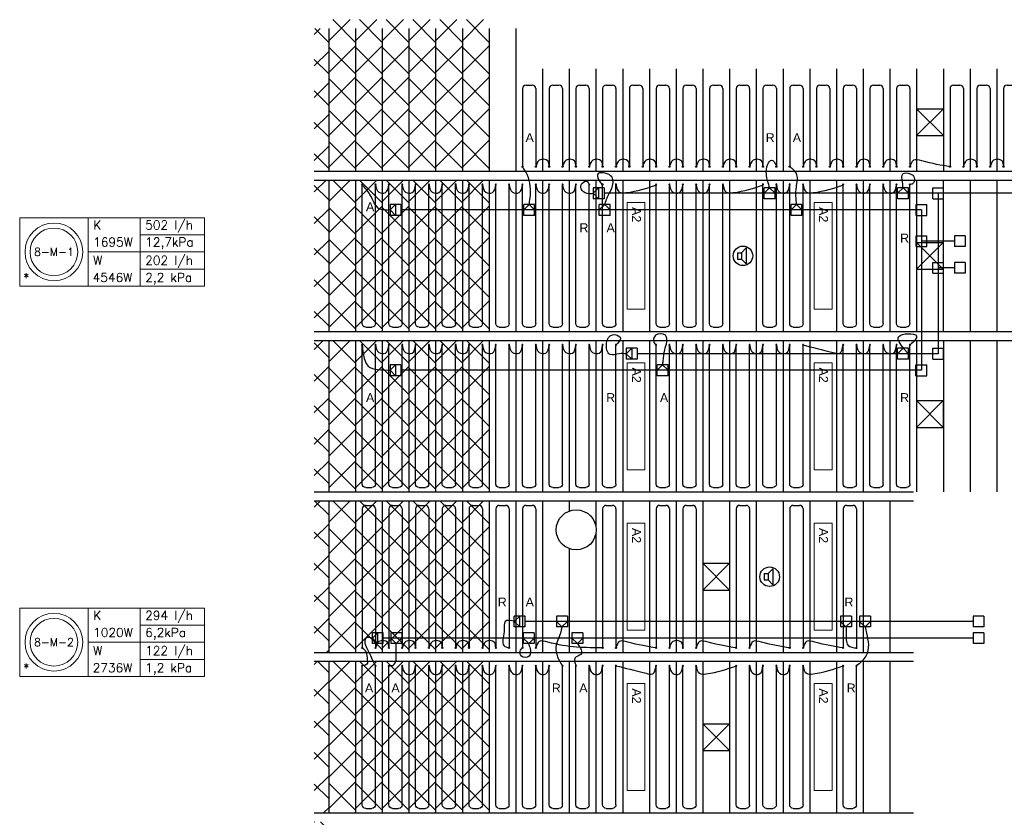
# Model space of a CAD drawing. Extents: x 2603 to 314299, y -540804 to -201914.
# Tile 9 of 15: x 145149 to 156202, y -261965 to -253015. Entities that reach past the tile are written whole.
import ezdxf
from ezdxf.enums import TextEntityAlignment as Align

# ---------------------------------------------------------------- set-up
doc = ezdxf.new("R2010")
doc.units = 0
doc.header["$LTSCALE"] = 25
for name, color, linetype in [('000Vermogens2', 7, 'CONTINUOUS'), ('KP-bandraster', 5, 'CONTINUOUS'), ('KP-koppelingen', 6, 'CONTINUOUS'), ('KP-leidingen(aanvoer)', 5, 'CONTINUOUS'), ('KP-leidingen(retour)', 1, 'CONTINUOUS'), ('KP-Lucht aanvoer', 6, 'CONTINUOUS'), ('KP-Melders', 3, 'CONTINUOUS'), ('KP-panelen', 1, 'CONTINUOUS'), ('KP-registers', 4, 'CONTINUOUS'), ('KP-slangen', 7, 'CONTINUOUS'), ('KP-tekst', 7, 'CONTINUOUS')]:
    doc.layers.add(name, color=color, linetype=linetype)
doc.layers.add('KP-Aluminium', color=8, linetype='CONTINUOUS', lineweight=18)
doc.layers.add('KP-Verlichting', color=2, linetype='CONTINUOUS', lineweight=18)
doc.styles.add('arial', font='ARIAL.TTF')
doc.styles.add('VERWOL-1', font='ROMANS.SHX')
pattern_1 = [(45, (0, 0), (-176.7767, 176.7767), []), (135, (0, 0), (-176.7767, -176.7767), [])]

# ---------------------------------------------------------------- blocks, each defined once
blk = doc.blocks.new('Register A')
at = {"layer": 'KP-registers', "linetype": 'Continuous'}
for p, q in [((90, 225), (1644, 225)), ((50, 115), (50, 185)), ((90, 75), (1644, 75))]:
    blk.add_line(p, q, dxfattribs=at)
for centre in [(1650, 225), (1650, 75)]:
    blk.add_circle(centre, 6, dxfattribs=at)
for centre, start, end in [((90, 185), 90, 180), ((90, 115), 180, 270)]:
    blk.add_arc(centre, 40, start, end, dxfattribs=at)
blk = doc.blocks.new('register kort')
at = {"layer": 'KP-registers', "linetype": 'Continuous'}
for p, q in [((-225, 926), (-225, 56)), ((-185, 966), (-115, 966)), ((-75, 926), (-75, 56))]:
    blk.add_line(p, q, dxfattribs=at)
for centre in [(-225, 50), (-75, 50)]:
    blk.add_circle(centre, 6, dxfattribs=at)
for centre, start, end in [((-185, 926), 90, 180), ((-115, 926), 0, 90)]:
    blk.add_arc(centre, 40, start, end, dxfattribs=at)

msp = doc.modelspace()

# ---------------------------------------------------------------- hatches: boundary and pattern name
at = {"layer": 'KP-Aluminium', "linetype": 'Continuous'}
h = msp.add_hatch(dxfattribs=at)
h.set_pattern_fill('ANSI37', color=256, scale=2000, style=0)
h.set_pattern_definition(pattern_1)
h.paths.add_polyline_path([(148618, -258416), (148496, -258416), (148496, -258415), (148456, -258415), (148456, -260115), (148618, -260115)])
h.paths.add_polyline_path([(148618, -256615), (148456, -256615), (148456, -258315), (148618, -258315)])
h.paths.add_polyline_path([(148618, -254815), (148456, -254815), (148456, -256515), (148618, -256515)])
h.paths.add_polyline_path([(148618, -253265), (148456, -253265), (148456, -254715), (148618, -254715)])
h.paths.add_polyline_path([(148618, -253115), (148456, -253115), (148456, -253265), (148618, -253265)])
h = msp.add_hatch(dxfattribs=at)
h.set_pattern_fill('ANSI37', color=256, scale=2000, style=0)
h.set_pattern_definition([(45, (-1500, 1800), (-176.7767, 176.7767), []), (135, (-1500, 1800), (-176.7767, -176.7767), [])])
h.paths.add_polyline_path([(148918, -253015), (148618, -253015), (148618, -254715), (148918, -254715)])
h = msp.add_hatch(dxfattribs=at)
h.set_pattern_fill('ANSI37', color=256, scale=2000, style=0)
h.set_pattern_definition([(45, (-1200, 1800), (-176.7767, 176.7767), []), (135, (-1200, 1800), (-176.7767, -176.7767), [])])
h.paths.add_polyline_path([(149218, -253015), (148918, -253015), (148918, -254715), (149218, -254715)])
h = msp.add_hatch(dxfattribs=at)
h.set_pattern_fill('ANSI37', color=256, scale=2000, style=0)
h.set_pattern_definition([(45, (-900, 1800), (-176.7767, 176.7767), []), (135, (-900, 1800), (-176.7767, -176.7767), [])])
h.paths.add_polyline_path([(149518, -253015), (149218, -253015), (149218, -254715), (149518, -254715)])
h = msp.add_hatch(dxfattribs=at)
h.set_pattern_fill('ANSI37', color=256, scale=2000, style=0)
h.set_pattern_definition([(45, (-600, 1800), (-176.7767, 176.7767), []), (135, (-600, 1800), (-176.7767, -176.7767), [])])
h.paths.add_polyline_path([(149818, -253015), (149518, -253015), (149518, -254715), (149818, -254715)])
h = msp.add_hatch(dxfattribs=at)
h.set_pattern_fill('ANSI37', color=256, scale=2000, style=0)
h.set_pattern_definition([(45, (-300, 1800), (-176.7767, 176.7767), []), (135, (-300, 1800), (-176.7767, -176.7767), [])])
h.paths.add_polyline_path([(150118, -253015), (149818, -253015), (149818, -254715), (150118, -254715)])
h = msp.add_hatch(dxfattribs=at)
h.set_pattern_fill('ANSI37', color=256, scale=2000, style=0)
h.set_pattern_definition([(45, (-3e-11, 1800), (-176.7767, 176.7767), []), (135, (-3e-11, 1800), (-176.7767, -176.7767), [])])
h.paths.add_polyline_path([(150418, -253015), (150118, -253015), (150118, -254715), (150418, -254715)])
h = msp.add_hatch(dxfattribs=at)
h.set_pattern_fill('ANSI37', color=256, scale=2000, style=0)
h.set_pattern_definition([(45, (-1500, 0), (-176.7767, 176.7767), []), (135, (-1500, 0), (-176.7767, -176.7767), [])])
h.paths.add_polyline_path([(148918, -254815), (148618, -254815), (148618, -256515), (148918, -256515)])
h = msp.add_hatch(dxfattribs=at)
h.set_pattern_fill('ANSI37', color=256, scale=2000, style=0)
h.set_pattern_definition([(45, (-1200, 0), (-176.7767, 176.7767), []), (135, (-1200, 0), (-176.7767, -176.7767), [])])
h.paths.add_polyline_path([(149218, -254815), (148918, -254815), (148918, -256515), (149218, -256515)])
h = msp.add_hatch(dxfattribs=at)
h.set_pattern_fill('ANSI37', color=256, scale=2000, style=0)
h.set_pattern_definition([(45, (-900, 0), (-176.7767, 176.7767), []), (135, (-900, 0), (-176.7767, -176.7767), [])])
h.paths.add_polyline_path([(149518, -254815), (149218, -254815), (149218, -256515), (149518, -256515)])
h = msp.add_hatch(dxfattribs=at)
h.set_pattern_fill('ANSI37', color=256, scale=2000, style=0)
h.set_pattern_definition([(45, (-600, 0), (-176.7767, 176.7767), []), (135, (-600, 0), (-176.7767, -176.7767), [])])
h.paths.add_polyline_path([(149818, -254815), (149518, -254815), (149518, -256515), (149818, -256515)])
h = msp.add_hatch(dxfattribs=at)
h.set_pattern_fill('ANSI37', color=256, scale=2000, style=0)
h.set_pattern_definition([(45, (-300, 0), (-176.7767, 176.7767), []), (135, (-300, 0), (-176.7767, -176.7767), [])])
h.paths.add_polyline_path([(150118, -254815), (149818, -254815), (149818, -256515), (150118, -256515)])
h = msp.add_hatch(dxfattribs=at)
h.set_pattern_fill('ANSI37', color=256, scale=2000, style=0)
h.set_pattern_definition(pattern_1)
h.paths.add_polyline_path([(150418, -254815), (150118, -254815), (150118, -256515), (150418, -256515)])
h = msp.add_hatch(dxfattribs=at)
h.set_pattern_fill('ANSI37', color=256, scale=2000, style=0)
h.set_pattern_definition([(45, (-1500, -1800), (-176.7767, 176.7767), []), (135, (-1500, -1800), (-176.7767, -176.7767), [])])
h.paths.add_polyline_path([(148918, -256615), (148618, -256615), (148618, -258315), (148918, -258315)])
h = msp.add_hatch(dxfattribs=at)
h.set_pattern_fill('ANSI37', color=256, scale=2000, style=0)
h.set_pattern_definition([(45, (-1200, -1800), (-176.7767, 176.7767), []), (135, (-1200, -1800), (-176.7767, -176.7767), [])])
h.paths.add_polyline_path([(149218, -256615), (148918, -256615), (148918, -258315), (149218, -258315)])
h = msp.add_hatch(dxfattribs=at)
h.set_pattern_fill('ANSI37', color=256, scale=2000, style=0)
h.set_pattern_definition([(45, (-900, -1800), (-176.7767, 176.7767), []), (135, (-900, -1800), (-176.7767, -176.7767), [])])
h.paths.add_polyline_path([(149518, -256615), (149218, -256615), (149218, -258315), (149518, -258315)])
h = msp.add_hatch(dxfattribs=at)
h.set_pattern_fill('ANSI37', color=256, scale=2000, style=0)
h.set_pattern_definition([(45, (-600, -1800), (-176.7767, 176.7767), []), (135, (-600, -1800), (-176.7767, -176.7767), [])])
h.paths.add_polyline_path([(149818, -256615), (149518, -256615), (149518, -258315), (149818, -258315)])
h = msp.add_hatch(dxfattribs=at)
h.set_pattern_fill('ANSI37', color=256, scale=2000, style=0)
h.set_pattern_definition([(45, (-300, -1800), (-176.7767, 176.7767), []), (135, (-300, -1800), (-176.7767, -176.7767), [])])
h.paths.add_polyline_path([(150118, -256615), (149818, -256615), (149818, -258315), (150118, -258315)])
h = msp.add_hatch(dxfattribs=at)
h.set_pattern_fill('ANSI37', color=256, scale=2000, style=0)
h.set_pattern_definition([(45, (0, -1800), (-176.7767, 176.7767), []), (135, (0, -1800), (-176.7767, -176.7767), [])])
h.paths.add_polyline_path([(150418, -256615), (150118, -256615), (150118, -258315), (150418, -258315)])
h = msp.add_hatch(dxfattribs=at)
h.set_pattern_fill('ANSI37', color=256, scale=2000, style=0)
h.set_pattern_definition([(45, (-1500, -3600), (-176.7767, 176.7767), []), (135, (-1500, -3600), (-176.7767, -176.7767), [])])
h.paths.add_polyline_path([(148918, -258415), (148618, -258415), (148618, -260115), (148918, -260115)])
h = msp.add_hatch(dxfattribs=at)
h.set_pattern_fill('ANSI37', color=256, scale=2000, style=0)
h.set_pattern_definition([(45, (-1200, -3600), (-176.7767, 176.7767), []), (135, (-1200, -3600), (-176.7767, -176.7767), [])])
h.paths.add_polyline_path([(149218, -258415), (148918, -258415), (148918, -260115), (149218, -260115)])
h = msp.add_hatch(dxfattribs=at)
h.set_pattern_fill('ANSI37', color=256, scale=2000, style=0)
h.set_pattern_definition([(45, (-900, -3600), (-176.7767, 176.7767), []), (135, (-900, -3600), (-176.7767, -176.7767), [])])
h.paths.add_polyline_path([(149518, -258415), (149218, -258415), (149218, -260115), (149518, -260115)])
h = msp.add_hatch(dxfattribs=at)
h.set_pattern_fill('ANSI37', color=256, scale=2000, style=0)
h.set_pattern_definition([(45, (-600, -3600), (-176.7767, 176.7767), []), (135, (-600, -3600), (-176.7767, -176.7767), [])])
h.paths.add_polyline_path([(149818, -258415), (149518, -258415), (149518, -260115), (149818, -260115)])
h = msp.add_hatch(dxfattribs=at)
h.set_pattern_fill('ANSI37', color=256, scale=2000, style=0)
h.set_pattern_definition([(45, (-300, -3600), (-176.7767, 176.7767), []), (135, (-300, -3600), (-176.7767, -176.7767), [])])
h.paths.add_polyline_path([(150118, -258415), (149818, -258415), (149818, -260115), (150118, -260115)])
h = msp.add_hatch(dxfattribs=at)
h.set_pattern_fill('ANSI37', color=256, scale=2000, style=0)
h.set_pattern_definition([(45, (0, -3600), (-176.7767, 176.7767), []), (135, (0, -3600), (-176.7767, -176.7767), [])])
h.paths.add_polyline_path([(150418, -258415), (150118, -258415), (150118, -260115), (150418, -260115)])
h = msp.add_hatch(dxfattribs=at)
h.set_pattern_fill('ANSI37', color=256, scale=2000, style=0)
h.set_pattern_definition(pattern_1)
h.paths.add_polyline_path([(148618, -269215), (148456, -269215), (148456, -270665), (148618, -270665)])
h.paths.add_polyline_path([(148618, -267415), (148456, -267415), (148456, -269115), (148618, -269115)])
h.paths.add_polyline_path([(148618, -265616), (148496, -265616), (148496, -265615), (148456, -265615), (148456, -267315), (148618, -267315)])
h.paths.add_polyline_path([(148618, -263815), (148456, -263815), (148456, -265515), (148618, -265515)])
h.paths.add_polyline_path([(148618, -262015), (148456, -262015), (148456, -263715), (148618, -263715)])
h.paths.add_polyline_path([(148618, -260215), (148456, -260215), (148456, -261915), (148618, -261915)])
h.paths.add_polyline_path([(148618, -270665), (148456, -270665), (148456, -270815), (148618, -270815)])
h = msp.add_hatch(dxfattribs=at)
h.set_pattern_fill('ANSI37', color=256, scale=2000, style=0)
h.set_pattern_definition([(45, (-1500, -5400), (-176.7767, 176.7767), []), (135, (-1500, -5400), (-176.7767, -176.7767), [])])
h.paths.add_polyline_path([(148918, -260215), (148618, -260215), (148618, -261915), (148918, -261915)])
h = msp.add_hatch(dxfattribs=at)
h.set_pattern_fill('ANSI37', color=256, scale=2000, style=0)
h.set_pattern_definition([(45, (-1200, -5400), (-176.7767, 176.7767), []), (135, (-1200, -5400), (-176.7767, -176.7767), [])])
h.paths.add_polyline_path([(149218, -260215), (148918, -260215), (148918, -261915), (149218, -261915)])
h = msp.add_hatch(dxfattribs=at)
h.set_pattern_fill('ANSI37', color=256, scale=2000, style=0)
h.set_pattern_definition([(45, (-900, -5400), (-176.7767, 176.7767), []), (135, (-900, -5400), (-176.7767, -176.7767), [])])
h.paths.add_polyline_path([(149518, -260215), (149218, -260215), (149218, -261915), (149518, -261915)])
h = msp.add_hatch(dxfattribs=at)
h.set_pattern_fill('ANSI37', color=256, scale=2000, style=0)
h.set_pattern_definition([(45, (-600, -5400), (-176.7767, 176.7767), []), (135, (-600, -5400), (-176.7767, -176.7767), [])])
h.paths.add_polyline_path([(149818, -260215), (149518, -260215), (149518, -261915), (149818, -261915)])
h = msp.add_hatch(dxfattribs=at)
h.set_pattern_fill('ANSI37', color=256, scale=2000, style=0)
h.set_pattern_definition([(45, (-300, -5400), (-176.7767, 176.7767), []), (135, (-300, -5400), (-176.7767, -176.7767), [])])
h.paths.add_polyline_path([(150118, -260215), (149818, -260215), (149818, -261915), (150118, -261915)])
h = msp.add_hatch(dxfattribs=at)
h.set_pattern_fill('ANSI37', color=256, scale=2000, style=0)
h.set_pattern_definition([(45, (0, -5400), (-176.7767, 176.7767), []), (135, (0, -5400), (-176.7767, -176.7767), [])])
h.paths.add_polyline_path([(150418, -260215), (150118, -260215), (150118, -261915), (150418, -261915)])

# ---------------------------------------------------------------- linework, layer by layer
at = {"layer": '000Vermogens2', "linetype": 'Continuous', "lineweight": 0}
for p, q in [((145149, -255237), (145149, -256005)), ((145149, -255237), (147222, -255237)), ((145917, -255237), (145917, -256005)), ((146502, -255621), (146502, -255237)), ((147222, -255237), (147222, -256005)), ((146502, -255429), (147222, -255429)), ((145917, -255621), (147222, -255621)), ((146502, -255621), (146502, -256005)), ((146502, -255813), (147222, -255813)), ((145149, -256005), (147222, -256005)), ((145149, -259617), (145149, -260385)), ((145149, -259617), (147222, -259617)), ((145917, -259617), (145917, -260385)), ((146502, -260001), (146502, -259617)), ((147222, -259617), (147222, -260385)), ((146502, -259809), (147222, -259809)), ((145917, -260001), (147222, -260001)), ((146502, -260001), (146502, -260385)), ((146502, -260193), (147222, -260193)), ((145149, -260385), (147222, -260385))]:
    msp.add_line(p, q, dxfattribs=at)
for centre, radius in [((145533, -255621), 324), ((145533, -255621), 268), ((145533, -260001), 324), ((145533, -260001), 268)]:
    msp.add_circle(centre, radius, dxfattribs=at)
at = {"layer": 'KP-bandraster', "linetype": 'Continuous'}
for p, q in [((148456, -254715), (164648, -254715)), ((148456, -254815), (164687, -254815)), ((148456, -256515), (165259, -256515)), ((148456, -256615), (165287, -256615)), ((148456, -258315), (155181, -258315)), ((148456, -258415), (155181, -258415)), ((148456, -260115), (155181, -260115)), ((148456, -260215), (155181, -260215)), ((148456, -261915), (155181, -261915))]:
    msp.add_line(p, q, dxfattribs=at)
msp.add_circle((151396, -258740), 225, dxfattribs=at)
at = {"layer": 'KP-koppelingen', "linetype": 'Continuous'}
for p, q in [((151709, -254902), (151587, -254902)), ((151587, -254902), (151587, -255024)), ((151587, -254963), (151648, -254902)), ((151648, -255024), (151587, -254963)), ((151648, -254902), (151648, -255024)), ((151709, -254902), (151709, -255024)), ((153507, -255024), (153507, -254902)), ((153629, -254902), (153507, -254902)), ((153507, -254963), (153568, -254902)), ((153629, -254963), (153507, -254963)), ((153568, -254902), (153629, -254963)), ((153629, -255024), (153629, -254902)), ((155005, -255024), (155005, -254902)), ((155127, -254902), (155005, -254902)), ((155005, -254963), (155066, -254902)), ((155126, -254963), (155005, -254963)), ((155066, -254902), (155126, -254963)), ((155126, -255024), (155127, -254902)), ((155398, -255024), (155398, -254902)), ((155398, -254902), (155520, -254902)), ((155520, -255024), (155520, -254902)), ((149429, -255089), (149308, -255089)), ((149308, -255089), (149308, -255211)), ((149308, -255150), (149369, -255089)), ((149369, -255089), (149368, -255211)), ((149429, -255089), (149429, -255211)), ((150807, -255211), (150807, -255089)), ((150929, -255089), (150807, -255089)), ((150807, -255150), (150868, -255089)), ((150868, -255089), (150929, -255150)), ((150929, -255211), (150929, -255089)), ((151709, -255024), (151587, -255024)), ((151655, -255211), (151655, -255089)), ((151777, -255089), (151655, -255089)), ((151655, -255150), (151716, -255089)), ((151716, -255089), (151777, -255150)), ((151777, -255211), (151777, -255089)), ((153629, -255024), (153507, -255024)), ((153810, -255211), (153810, -255089)), ((153931, -255089), (153810, -255089)), ((153810, -255150), (153871, -255089)), ((153871, -255089), (153931, -255150)), ((153931, -255211), (153931, -255089)), ((155126, -255024), (155005, -255024)), ((155211, -255211), (155211, -255089)), ((155211, -255089), (155332, -255089)), ((155332, -255211), (155332, -255089)), ((155398, -255024), (155520, -255024)), ((149368, -255211), (149308, -255150)), ((149429, -255211), (149308, -255211)), ((150929, -255150), (150807, -255150)), ((150929, -255211), (150807, -255211)), ((151777, -255150), (151655, -255150)), ((151777, -255211), (151655, -255211)), ((153931, -255150), (153810, -255150)), ((153931, -255211), (153810, -255211)), ((155211, -255211), (155332, -255211)), ((155211, -255561), (155211, -255439)), ((155211, -255439), (155332, -255439)), ((155332, -255561), (155332, -255439)), ((155764, -255439), (155642, -255439)), ((155642, -255439), (155642, -255561)), ((155764, -255439), (155764, -255561)), ((155211, -255561), (155332, -255561)), ((155764, -255561), (155642, -255561)), ((155398, -255860), (155398, -255739)), ((155398, -255739), (155519, -255739)), ((155519, -255860), (155519, -255739)), ((155764, -255739), (155642, -255739)), ((155642, -255739), (155642, -255860)), ((155764, -255739), (155764, -255860)), ((155398, -255860), (155519, -255860)), ((155764, -255860), (155642, -255860)), ((152080, -256702), (151958, -256702)), ((151958, -256702), (151958, -256824)), ((151958, -256763), (152019, -256702)), ((152019, -256824), (151958, -256763)), ((152019, -256702), (152019, -256824)), ((152080, -256702), (152080, -256824)), ((155005, -256824), (155005, -256702)), ((155127, -256702), (155005, -256702)), ((155005, -256763), (155066, -256702)), ((155127, -256763), (155005, -256763)), ((155066, -256702), (155127, -256763)), ((155127, -256824), (155127, -256702)), ((155398, -256824), (155398, -256702)), ((155398, -256702), (155519, -256702)), ((155519, -256824), (155519, -256702)), ((152080, -256824), (151958, -256824)), ((155127, -256824), (155005, -256824)), ((155398, -256824), (155519, -256824)), ((149429, -256889), (149308, -256889)), ((149308, -256889), (149308, -257010)), ((149308, -256950), (149369, -256889)), ((149368, -257010), (149308, -256950)), ((149369, -256889), (149368, -257010)), ((149429, -256889), (149429, -257010)), ((152305, -257011), (152305, -256889)), ((152427, -256889), (152305, -256889)), ((152305, -256950), (152366, -256889)), ((152427, -256950), (152305, -256950)), ((152366, -256889), (152427, -256950)), ((152427, -257011), (152427, -256889)), ((155210, -257011), (155210, -256889)), ((155210, -256889), (155332, -256889)), ((155332, -257011), (155332, -256889)), ((149429, -257010), (149308, -257010)), ((152427, -257011), (152305, -257011)), ((155210, -257011), (155332, -257011)), ((150823, -259707), (150701, -259707)), ((150701, -259829), (150701, -259707)), ((150762, -259707), (150701, -259768)), ((150762, -259829), (150762, -259707)), ((150823, -259829), (150823, -259707)), ((151297, -259707), (151175, -259707)), ((151175, -259707), (151175, -259829)), ((151297, -259707), (151297, -259829)), ((154485, -259707), (154364, -259707)), ((154364, -259707), (154364, -259829)), ((154485, -259707), (154485, -259829)), ((154700, -259707), (154578, -259707)), ((154578, -259707), (154578, -259829)), ((154700, -259707), (154700, -259829)), ((155974, -259707), (155852, -259707)), ((155852, -259707), (155852, -259829)), ((155974, -259707), (155974, -259829)), ((150701, -259768), (150762, -259829)), ((150823, -259829), (150701, -259829)), ((151297, -259768), (151175, -259768)), ((151175, -259768), (151236, -259829)), ((151297, -259829), (151175, -259829)), ((151236, -259829), (151297, -259768)), ((154485, -259768), (154364, -259768)), ((154364, -259768), (154425, -259829)), ((154485, -259829), (154364, -259829)), ((154425, -259829), (154485, -259768)), ((154700, -259768), (154578, -259768)), ((154578, -259768), (154639, -259829)), ((154700, -259829), (154578, -259829)), ((154639, -259829), (154700, -259768)), ((155974, -259829), (155852, -259829)), ((149230, -259894), (149109, -259894)), ((149109, -260016), (149109, -259894)), ((149169, -259894), (149109, -259955)), ((149109, -259955), (149169, -260016)), ((149169, -260016), (149169, -259894)), ((149230, -260016), (149230, -259894)), ((149437, -259894), (149316, -259894)), ((149316, -259894), (149316, -260016)), ((149437, -259955), (149316, -259955)), ((149316, -259955), (149376, -260016)), ((149376, -260016), (149437, -259955)), ((149437, -259894), (149437, -260016)), ((150924, -259894), (150802, -259894)), ((150802, -259894), (150802, -260016)), ((150924, -259955), (150802, -259955)), ((150802, -259955), (150863, -260016)), ((150863, -260016), (150924, -259955)), ((150924, -259894), (150924, -260016)), ((151470, -259894), (151349, -259894)), ((151349, -259894), (151349, -260016)), ((151470, -259955), (151349, -259955)), ((151349, -259955), (151410, -260016)), ((151410, -260016), (151470, -259955)), ((151470, -259894), (151470, -260016)), ((155974, -259895), (155852, -259895)), ((155852, -259895), (155852, -260016)), ((155974, -259895), (155974, -260016)), ((149230, -260016), (149109, -260016)), ((149437, -260016), (149316, -260016)), ((150924, -260016), (150802, -260016)), ((151470, -260016), (151349, -260016)), ((155974, -260016), (155852, -260016))]:
    msp.add_line(p, q, dxfattribs=at)
at = {"layer": 'KP-leidingen(aanvoer)', "linetype": 'Continuous'}
for p, q in [((155271, -255150), (149429, -255150)), ((155271, -255150), (155271, -256950)), ((155642, -255500), (155271, -255500)), ((155271, -256950), (149429, -256950)), ((155852, -259956), (149230, -259955))]:
    msp.add_line(p, q, dxfattribs=at)
at = {"layer": 'KP-leidingen(retour)', "linetype": 'Continuous'}
for p, q in [((156331, -254963), (151709, -254963)), ((155459, -254963), (155459, -256763)), ((155642, -255799), (155459, -255799)), ((155459, -256763), (152080, -256763)), ((155852, -259768), (150823, -259768))]:
    msp.add_line(p, q, dxfattribs=at)
at = {"layer": 'KP-Lucht aanvoer', "linetype": 'Continuous'}
for p, q in [((155218, -254015), (155218, -254315)), ((155218, -254015), (155518, -254015)), ((155518, -254015), (155218, -254315)), ((155518, -254315), (155218, -254015)), ((155518, -254015), (155518, -254315)), ((155218, -254315), (155518, -254315)), ((155217, -255515), (155217, -255815)), ((155217, -255515), (155517, -255515)), ((155517, -255515), (155217, -255815)), ((155517, -255815), (155217, -255515)), ((155517, -255515), (155517, -255815)), ((155217, -255815), (155517, -255815)), ((155217, -257290), (155217, -257590)), ((155217, -257290), (155517, -257290)), ((155517, -257290), (155217, -257590)), ((155517, -257590), (155217, -257290)), ((155517, -257290), (155517, -257590)), ((155217, -257590), (155517, -257590)), ((152818, -259115), (152818, -259415)), ((152818, -259115), (153118, -259115)), ((153118, -259115), (152818, -259415)), ((153118, -259415), (152818, -259115)), ((153118, -259115), (153118, -259415)), ((152818, -259415), (153118, -259415)), ((152817, -260915), (152817, -261215)), ((152817, -260915), (153117, -260915)), ((153117, -260915), (152817, -261215)), ((153117, -261215), (152817, -260915)), ((153117, -260915), (153117, -261215)), ((152817, -261215), (153117, -261215))]:
    msp.add_line(p, q, dxfattribs=at)
at = {"layer": 'KP-Melders', "linetype": 'Continuous'}
for p, q in [((153208, -255631), (153251, -255631)), ((153208, -255631), (153208, -255701)), ((153251, -255631), (153303, -255576)), ((153251, -255631), (153251, -255701)), ((153303, -255576), (153303, -255756)), ((153208, -255701), (153251, -255701)), ((153208, -255701), (153251, -255701)), ((153251, -255701), (153303, -255756)), ((153551, -259231), (153603, -259176)), ((153603, -259176), (153603, -259357)), ((153508, -259231), (153551, -259231)), ((153508, -259231), (153508, -259301)), ((153508, -259301), (153551, -259301)), ((153508, -259301), (153551, -259301)), ((153551, -259231), (153551, -259301)), ((153551, -259301), (153603, -259357))]:
    msp.add_line(p, q, dxfattribs=at)
for centre in [(153268, -255665), (153568, -259266)]:
    msp.add_circle(centre, 110, dxfattribs=at)
at = {"layer": 'KP-panelen', "linetype": 'Continuous'}
for p, q in [((148618, -253115), (148618, -254715)), ((148918, -253115), (148918, -254715)), ((149218, -253115), (149218, -254715)), ((149518, -253115), (149518, -254715)), ((149818, -253115), (149818, -254715)), ((150118, -253115), (150118, -254715)), ((150418, -253115), (150418, -254715)), ((150718, -253115), (150718, -254715)), ((151018, -253565), (151018, -254715)), ((151318, -253565), (151318, -254715)), ((151618, -253565), (151618, -254715)), ((151918, -253565), (151918, -254715)), ((152218, -253565), (152218, -254715)), ((152518, -253565), (152518, -254715)), ((152818, -253565), (152818, -254715)), ((153118, -253565), (153118, -254715)), ((153418, -253565), (153418, -254715)), ((153718, -253565), (153718, -254715)), ((154018, -253565), (154018, -254715)), ((154318, -253565), (154318, -254715)), ((154618, -253565), (154618, -254715)), ((154918, -253565), (154918, -254715)), ((155218, -253565), (155218, -254715)), ((155518, -253565), (155518, -254715)), ((155818, -253565), (155818, -254715)), ((156118, -253565), (156118, -254715)), ((148618, -254815), (148618, -256515)), ((148918, -254815), (148918, -256515)), ((149218, -254815), (149218, -256515)), ((149518, -254815), (149518, -256515)), ((149818, -254815), (149818, -256515)), ((150118, -254815), (150118, -256515)), ((150418, -254815), (150418, -256515)), ((150718, -254815), (150718, -256515)), ((151018, -254815), (151018, -256515)), ((151318, -254815), (151318, -256515)), ((151618, -254815), (151618, -256515)), ((151918, -254815), (151918, -256515)), ((152218, -254815), (152218, -256515)), ((152518, -254815), (152518, -256515)), ((152818, -254815), (152818, -256515)), ((153118, -254815), (153118, -256515)), ((153418, -254815), (153418, -256515)), ((153718, -254815), (153718, -256515)), ((154018, -254815), (154018, -256515)), ((154318, -254815), (154318, -256515)), ((154618, -254815), (154618, -256515)), ((154918, -254815), (154918, -256515)), ((155217, -254815), (155217, -256515)), ((155517, -254815), (155517, -256515)), ((155818, -254815), (155818, -256515)), ((156118, -254815), (156118, -256515)), ((148618, -256615), (148618, -258315)), ((148918, -256615), (148918, -258315)), ((149218, -256615), (149218, -258315)), ((149518, -256615), (149518, -258315)), ((149818, -256615), (149818, -258315)), ((150118, -256615), (150118, -258315)), ((150418, -256615), (150418, -258315)), ((150718, -256615), (150718, -258315)), ((151018, -256615), (151018, -258315)), ((151318, -256615), (151318, -258315)), ((151618, -256615), (151618, -258315)), ((151918, -256615), (151918, -258315)), ((152218, -256615), (152218, -258315)), ((152518, -256615), (152518, -258315)), ((152818, -256615), (152818, -258315)), ((153118, -256615), (153118, -258315)), ((153418, -256615), (153418, -258315)), ((153718, -256615), (153718, -258315)), ((154018, -256615), (154018, -258315)), ((154318, -256615), (154318, -258315)), ((154618, -256615), (154618, -258315)), ((154918, -256615), (154918, -258315)), ((155218, -256615), (155218, -258315)), ((155518, -256615), (155518, -258315)), ((155818, -256615), (155818, -258315)), ((156118, -256615), (156118, -258315)), ((148618, -258415), (148618, -260115)), ((148918, -258415), (148918, -260115)), ((149218, -258415), (149218, -260115)), ((149518, -258415), (149518, -260115)), ((149818, -258415), (149818, -260115)), ((150118, -258415), (150118, -260115)), ((150418, -258415), (150418, -260115)), ((150718, -258415), (150718, -260115)), ((151018, -258415), (151018, -260115)), ((151318, -258415), (151318, -258530)), ((151618, -258415), (151618, -258701)), ((151918, -258415), (151918, -260115)), ((152218, -258415), (152218, -260115)), ((152518, -258415), (152518, -260115)), ((152818, -258415), (152818, -260115)), ((153118, -258415), (153118, -260115)), ((153418, -258415), (153418, -260115)), ((153718, -258415), (153718, -260115)), ((154018, -258415), (154018, -260115)), ((154318, -258415), (154318, -260115)), ((154618, -258415), (154618, -260115)), ((154918, -258415), (154918, -260115)), ((151618, -258780), (151618, -260115)), ((151318, -258951), (151318, -260115)), ((148618, -260215), (148618, -261915)), ((148918, -260215), (148918, -261915)), ((149218, -260215), (149218, -261915)), ((149518, -260215), (149518, -261915)), ((149818, -260215), (149818, -261915)), ((150118, -260215), (150118, -261915)), ((150418, -260215), (150418, -261915)), ((150718, -260215), (150718, -261915)), ((151018, -260215), (151018, -261915)), ((151318, -260215), (151318, -261915)), ((151618, -260215), (151618, -261915)), ((151918, -260215), (151918, -261915)), ((152218, -260215), (152218, -261915)), ((152518, -260215), (152518, -261915)), ((152818, -260215), (152818, -261915)), ((153118, -260215), (153118, -261915)), ((153418, -260215), (153418, -261915)), ((153718, -260215), (153718, -261915)), ((154018, -260215), (154018, -261915)), ((154318, -260215), (154318, -261915)), ((154618, -260215), (154618, -261915)), ((154918, -260215), (154918, -261915))]:
    msp.add_line(p, q, dxfattribs=at)
at = {"layer": 'KP-slangen', "linetype": 'Continuous'}
for points in [[(150792, -254668), (150845, -254757), (150875, -255016), (150864, -255091)], [(151093, -254665), (151077, -254600), (150982, -254593), (150943, -254665)], [(151393, -254665), (151377, -254600), (151282, -254593), (151243, -254665)], [(151693, -254665), (151677, -254600), (151582, -254593), (151543, -254665)], [(151993, -254665), (151977, -254600), (151882, -254593), (151843, -254665)], [(152293, -254665), (152277, -254600), (152182, -254593), (152143, -254665)], [(152593, -254665), (152577, -254600), (152482, -254593), (152443, -254665)], [(152893, -254665), (152877, -254600), (152782, -254593), (152743, -254665)], [(153193, -254665), (153177, -254600), (153082, -254593), (153043, -254665)], [(153493, -254665), (153477, -254600), (153382, -254593), (153343, -254665)], [(153570, -254905), (153531, -254749), (153548, -254638), (153589, -254590), (153648, -254665)], [(153870, -255094), (153868, -254894), (153873, -254755), (153820, -254685), (153793, -254665)], [(154093, -254665), (154077, -254600), (153982, -254593), (153943, -254665)], [(154393, -254665), (154377, -254600), (154282, -254593), (154243, -254665)], [(154693, -254665), (154677, -254600), (154582, -254593), (154543, -254665)], [(154993, -254665), (154977, -254600), (154882, -254593), (154843, -254665)], [(155593, -254665), (155277, -254600), (155182, -254593), (155143, -254665)], [(155893, -254665), (155877, -254600), (155782, -254593), (155743, -254665)], [(156193, -254665), (156177, -254600), (156082, -254593), (156043, -254665)], [(151719, -255094), (151736, -255030), (151800, -254896), (151783, -254766), (151636, -254754), (151658, -254827), (151694, -254874)], [(155065, -254905), (155060, -254838), (155063, -254744), (155146, -254744), (155191, -254785), (155177, -254855), (155141, -254866)], [(149308, -255150), (149194, -255141), (149080, -254977), (148993, -254866)], [(149143, -254865), (149180, -254950), (149255, -254956), (149293, -254865)], [(149443, -254865), (149480, -254950), (149555, -254956), (149593, -254865)], [(149743, -254865), (149780, -254950), (149855, -254956), (149893, -254865)], [(150043, -254865), (150080, -254950), (150155, -254956), (150193, -254865)], [(150343, -254865), (150380, -254950), (150455, -254956), (150493, -254865)], [(150643, -254865), (150680, -254950), (150755, -254956), (150793, -254865)], [(150943, -254865), (150980, -254950), (151055, -254956), (151093, -254865)], [(151243, -254865), (151280, -254950), (151355, -254956), (151393, -254865)], [(151589, -254966), (151519, -254966), (151452, -254913), (151461, -254855), (151519, -254830), (151541, -254866)], [(151843, -254865), (151880, -254950), (151955, -254956), (152293, -254871)], [(152443, -254865), (152480, -254950), (152555, -254956), (152593, -254865)], [(152743, -254865), (152780, -254950), (152855, -254956), (152893, -254865)], [(153043, -254865), (153080, -254950), (153155, -254956), (153493, -254871)], [(153643, -254865), (153680, -254950), (153755, -254956), (153793, -254865)], [(153943, -254865), (153980, -254950), (154055, -254956), (154393, -254871)], [(154543, -254865), (154580, -254950), (154655, -254956), (154693, -254865)], [(154843, -254865), (154880, -254950), (154955, -254956), (154993, -254865)], [(151959, -256766), (151879, -256763), (151776, -256774), (151737, -256643), (151804, -256551), (151890, -256579), (151843, -256668)], [(152366, -256891), (152374, -256843), (152391, -256721), (152397, -256557), (152288, -256557), (152268, -256635), (152291, -256665)], [(155074, -256704), (155016, -256573), (155216, -256565), (155147, -256665)], [(148993, -256665), (149004, -256757), (149062, -256902), (149168, -256941), (149307, -256946)], [(149143, -256665), (149180, -256750), (149255, -256756), (149293, -256665)], [(149443, -256665), (149480, -256750), (149555, -256756), (149593, -256665)], [(149743, -256665), (149780, -256750), (149855, -256756), (149893, -256665)], [(150043, -256665), (150080, -256750), (150155, -256756), (150193, -256665)], [(150343, -256665), (150380, -256750), (150455, -256756), (150493, -256665)], [(150643, -256665), (150680, -256750), (150755, -256756), (150793, -256665)], [(150943, -256665), (150980, -256750), (151055, -256756), (151093, -256665)], [(151243, -256665), (151280, -256750), (151355, -256756), (151393, -256665)], [(151543, -256665), (151580, -256750), (151655, -256756), (151693, -256665)], [(152443, -256665), (152480, -256750), (152555, -256756), (152593, -256665)], [(152743, -256665), (152780, -256750), (152855, -256756), (152893, -256665)], [(153043, -256665), (153080, -256750), (153155, -256756), (153193, -256665)], [(153343, -256665), (153380, -256750), (153455, -256756), (153493, -256665)], [(153643, -256665), (153680, -256750), (153755, -256756), (153793, -256665)], [(153943, -256665), (154280, -256750), (154355, -256756), (154393, -256665)], [(154543, -256665), (154580, -256750), (154655, -256756), (154693, -256665)], [(154843, -256665), (154880, -256750), (154955, -256756), (154993, -256665)], [(150705, -259767), (150600, -259767), (150588, -259881), (150585, -260039), (150641, -260065)], [(151236, -259829), (151220, -259899), (151167, -260057), (151243, -260270)], [(154424, -259827), (154428, -259893), (154449, -260036), (154543, -260066)], [(154639, -259829), (154654, -259900), (154676, -260028), (154648, -260158), (154541, -260267)], [(149109, -259955), (149039, -259955), (149023, -259985), (149055, -260084), (149095, -260170), (149142, -260265)], [(148993, -260065), (149029, -260097), (149048, -260174), (149046, -260249), (148993, -260265)], [(149293, -260065), (149277, -260000), (149182, -259993), (149143, -260065)], [(149293, -260266), (149344, -260255), (149374, -260202), (149375, -260139), (149375, -260063), (149376, -260017)], [(149593, -260065), (149577, -260000), (149482, -259993), (149443, -260065)], [(149893, -260065), (149877, -260000), (149782, -259993), (149743, -260065)], [(150193, -260065), (150177, -260000), (150082, -259993), (150043, -260065)], [(150493, -260065), (150477, -260000), (150382, -259993), (150343, -260065)], [(150860, -260016), (150878, -260071), (150869, -260156), (150781, -260156), (150767, -260100), (150793, -260063)], [(151693, -260065), (151077, -260000), (150982, -259993), (150943, -260065)], [(151410, -260016), (151448, -260138), (151383, -260176), (151395, -260264)], [(152293, -260065), (151977, -260000), (151882, -259993), (151843, -260065)], [(152593, -260065), (152577, -260000), (152482, -259993), (152443, -260065)], [(153193, -260065), (152877, -260000), (152782, -259993), (152743, -260065)], [(153793, -260065), (153477, -260000), (153382, -259993), (153343, -260065)], [(154393, -260065), (154077, -260000), (153982, -259993), (153943, -260065)], [(149443, -260265), (149480, -260350), (149555, -260356), (149593, -260265)], [(149743, -260265), (149780, -260350), (149855, -260356), (149893, -260265)], [(150043, -260265), (150080, -260350), (150155, -260356), (150193, -260265)], [(150343, -260265), (150380, -260350), (150455, -260356), (150493, -260265)], [(150643, -260265), (150680, -260350), (150755, -260356), (150793, -260265)], [(150943, -260265), (150980, -260350), (151055, -260356), (151093, -260265)], [(151543, -260265), (151580, -260350), (151655, -260356), (151693, -260265)], [(151843, -260265), (152180, -260350), (152255, -260356), (152293, -260265)], [(152443, -260265), (152480, -260350), (152555, -260356), (152593, -260265)], [(152743, -260265), (152780, -260350), (152855, -260356), (153193, -260265)], [(153343, -260265), (153380, -260350), (153455, -260356), (153493, -260265)], [(153643, -260265), (153680, -260350), (153755, -260356), (153793, -260265)], [(153943, -260265), (153980, -260350), (154055, -260356), (154393, -260265)]]:
    msp.add_spline(points, degree=3, dxfattribs=at)
at = {"layer": 'KP-Verlichting', "linetype": 'Continuous'}
for p, q in [((151968, -255065), (151968, -256265)), ((152168, -255065), (151968, -255065)), ((152168, -255065), (152168, -256265)), ((154068, -255065), (154068, -256265)), ((154268, -255065), (154068, -255065)), ((154268, -255065), (154268, -256265)), ((152168, -256265), (151968, -256265)), ((154268, -256265), (154068, -256265)), ((151968, -256865), (151968, -258065)), ((152168, -256865), (151968, -256865)), ((152168, -256865), (152168, -258065)), ((154068, -256865), (154068, -258065)), ((154268, -256865), (154068, -256865)), ((154268, -256865), (154268, -258065)), ((152168, -258065), (151968, -258065)), ((154268, -258065), (154068, -258065)), ((151968, -258666), (151968, -259866)), ((152168, -258666), (151968, -258666)), ((152168, -258666), (152168, -259866)), ((154068, -258666), (154068, -259866)), ((154268, -258666), (154068, -258666)), ((154268, -258666), (154268, -259866)), ((152168, -259866), (151968, -259866)), ((154268, -259866), (154068, -259866)), ((151968, -260465), (151968, -261665)), ((152168, -260465), (151968, -260465)), ((152168, -260465), (152168, -261665)), ((154068, -260465), (154068, -261665)), ((154268, -260465), (154068, -260465)), ((154268, -260465), (154268, -261665)), ((152168, -261665), (151968, -261665)), ((154268, -261665), (154068, -261665))]:
    msp.add_line(p, q, dxfattribs=at)

# ---------------------------------------------------------------- block references
at = {"layer": 'KP-registers', "linetype": 'Continuous'}
for p in [(151018, -254715), (151318, -254715), (151618, -254715), (151918, -254715), (152218, -254715), (152518, -254715), (152818, -254715), (153118, -254715), (153418, -254715), (153718, -254715), (154018, -254715), (154318, -254715), (154618, -254715), (154918, -254715), (155218, -254715), (155818, -254715), (156118, -254715), (156418, -254715)]:
    msp.add_blockref('register kort', p, dxfattribs=at)
at = {"layer": 'KP-registers', "linetype": 'Continuous', "xscale": -1, "rotation": 270}
for p in [(148918, -256515), (149218, -256515), (149518, -256515), (149818, -256515), (150118, -256515), (150418, -256515), (150718, -256515), (151018, -256515), (151318, -256515), (151618, -256515), (152218, -256515), (152518, -256515), (152818, -256515), (153418, -256515), (153718, -256515), (154318, -256515), (154618, -256515), (154917, -256515), (148918, -258315), (149218, -258315), (149518, -258315), (149818, -258315), (150118, -258315), (150418, -258315), (150718, -258315), (151018, -258315), (151318, -258315), (151618, -258315), (152218, -258315), (152518, -258315), (152818, -258315), (153118, -258315), (153418, -258315), (153718, -258315), (154318, -258315), (154618, -258315), (154918, -258315), (148918, -261915), (149218, -261915), (149518, -261915), (149818, -261915), (150118, -261915), (150418, -261915), (150718, -261915), (151018, -261915), (151318, -261915), (151618, -261915), (152218, -261915), (152518, -261915), (153118, -261915), (153418, -261915), (153718, -261915), (154318, -261915)]:
    msp.add_blockref('Register A', p, dxfattribs=at)
at = {"layer": 'KP-registers', "linetype": 'Continuous', "rotation": 270}
for p in [(148918, -258415), (149218, -258415), (149518, -258415), (149818, -258415), (150118, -258415), (150418, -258415), (150718, -258415), (151618, -258415), (152218, -258415), (152518, -258415), (153118, -258415), (153718, -258415), (154318, -258415)]:
    msp.add_blockref('Register A', p, dxfattribs=at)

# ---------------------------------------------------------------- texts
at = {"layer": '000Vermogens2', "linetype": 'Continuous', "lineweight": 0, "style": 'VERWOL-1'}
for s, p in [('K', (145974, -255369)), ('502 l/h', (146558, -255369)), ('1695W', (145974, -255561)), ('12,7kPa', (146558, -255561)), ('202 l/h', (146558, -255766)), ('W', (145974, -255766)), ('*', (145189, -255958)), ('4546W', (145968, -255958)), ('2,2 kPa', (146558, -255958)), ('294 l/h', (146558, -259750)), ('K', (145974, -259750)), ('1020W', (145974, -259942)), ('6,2kPa', (146558, -259942)), ('W', (145974, -260146)), ('122 l/h', (146558, -260146)), ('*', (145189, -260338)), ('2736W', (145968, -260338)), ('1,2 kPa', (146558, -260338))]:
    msp.add_text(s, height=100, dxfattribs=at).set_placement(p)
for s, p in [('8-M-1', (145533, -255621)), ('8-M-2', (145533, -260001))]:
    msp.add_text(s, height=90, dxfattribs=at).set_placement(p, align=Align.MIDDLE_CENTER)
at = {"layer": 'KP-tekst', "linetype": 'Continuous', "char_height": 100, "attachment_point": 5, "style": 'arial'}
for s, insert in [('\\A1;A', (150874, -254339)), ('\\A1;R', (153574, -254339)), ('\\A1;A', (153874, -254339)), ('\\A1;A', (149083, -255114)), ('\\A1;R', (151483, -255350)), ('\\A1;A', (151783, -255350)), ('\\A1;R', (155083, -255466)), ('\\A1;A', (149083, -257256)), ('\\A1;R', (151783, -257256)), ('\\A1;A', (152383, -257256)), ('\\A1;R', (155083, -257256)), ('\\A1;R', (150566, -259550)), ('\\A1;A', (150875, -259550)), ('\\A1;R', (154458, -259550)), ('\\A1;A', (149071, -260514)), ('\\A1;A', (149368, -260514)), ('\\A1;R', (151173, -260514)), ('\\A1;A', (151477, -260514)), ('\\A1;R', (154483, -260514))]:
    msp.add_mtext(s, dxfattribs=dict(at, insert=insert))
at = {"layer": 'KP-Verlichting', "linetype": 'Continuous', "char_height": 100, "attachment_point": 5, "rotation": 270, "style": 'arial'}
for insert in [(152073, -255204), (154173, -255204), (152073, -257004), (154173, -257004), (152073, -258804), (154173, -258804), (152073, -260604), (154173, -260604)]:
    msp.add_mtext('\\A1;A2', dxfattribs=dict(at, insert=insert))

doc.saveas('drawing.dxf')
